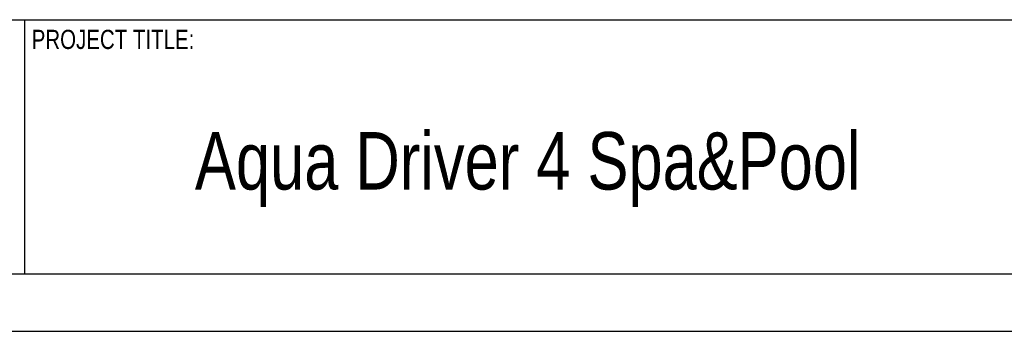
# Model space of a CAD drawing. Header units: millimetres. Extents: x -6552 to -4132, y 482 to 1483.
# Tile 58 of 80: x -5151 to -4846, y 482 to 578. Entities that reach past the tile are written whole.
import ezdxf

# ---------------------------------------------------------------- set-up
doc = ezdxf.new("R2010")
doc.units = ezdxf.units.MM
doc.header["$LTSCALE"] = 16.335
doc.layers.get('0').update_dxf_attribs({"linetype": 'CONTINUOUS'})
doc.layers.add('1', color=7, linetype='CONTINUOUS')
doc.layers.add('图框', color=7, linetype='CONTINUOUS')
doc.styles.add('MtXpl_Century_Gothic', font='GOTHIC.TTF')

# ---------------------------------------------------------------- blocks, each defined once
blk = doc.blocks.new('AAXXX')
at = {"layer": '1'}
for p, q in [((-2222.681, 298.221), (-2142.534, 298.221)), ((-2200.571, 298.221), (-2200.571, 293.66)), ((-2142.534, 293.66), (-2222.681, 293.66)), ((-2223.646, 292.634), (-2141.569, 292.634))]:
    blk.add_line(p, q, dxfattribs=at)
at = {"layer": '图框', "style": 'MtXpl_Century_Gothic', "width": 0.8}
for s, height, p in [('PROJECT TITLE:', 0.34361, (-2200.441, 297.697)), ('Aqua Driver 4 Spa&Pool', 1.03084, (-2197.509, 295.176))]:
    blk.add_text(s, height=height, dxfattribs=at).set_placement(p)

msp = doc.modelspace()

# ---------------------------------------------------------------- block references
at = {"xscale": 17.24976, "yscale": 17.24976, "zscale": 17.24976}
msp.add_blockref('AAXXX', (32809.57, -4566.13), dxfattribs=at)

doc.saveas('drawing.dxf')
